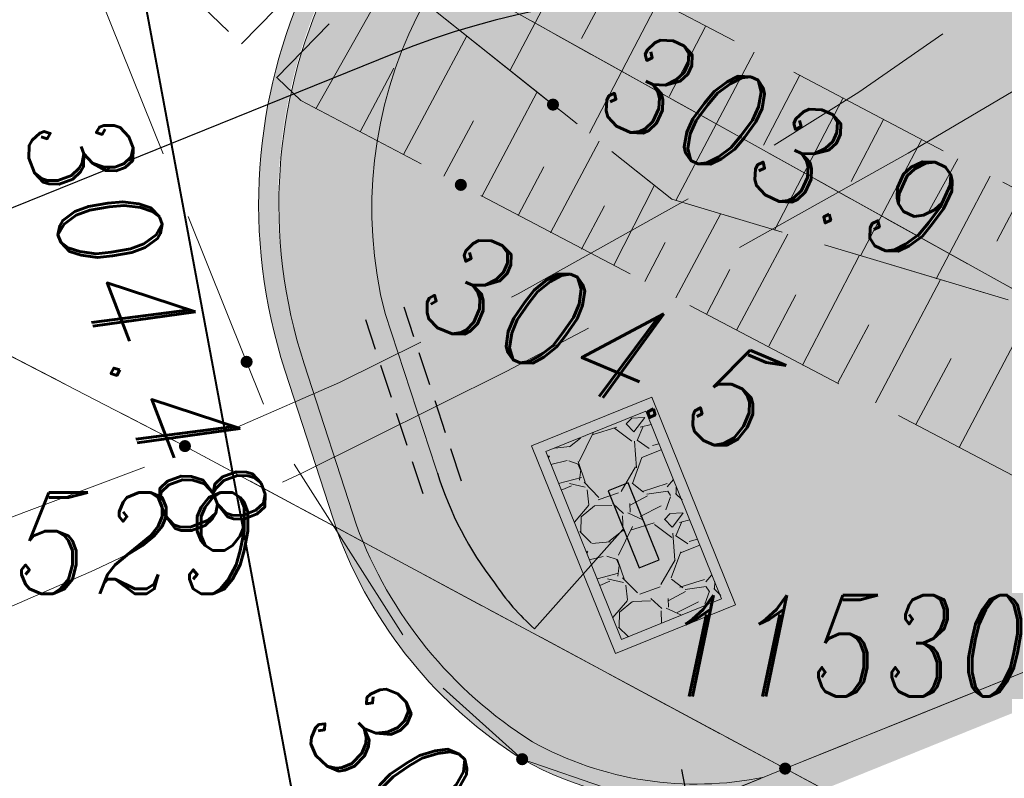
# Model space of a CAD drawing. Header units: metres. Extents: x 779 to 7046, y -512 to 9570.
# Tile 36 of 256: x 2208.79 to 2216.09, y -341.31 to -335.69. Entities that reach past the tile are written whole.
import ezdxf
from ezdxf import colors
from ezdxf.entities.mleader import LeaderData, LeaderLine
from ezdxf.math import Vec2, Vec3

# ---------------------------------------------------------------- set-up
doc = ezdxf.new("R2010")
doc.units = ezdxf.units.M
for name, pattern in [('0', [0]), ('0.5_0.5', [1, 0.5, -0.5]), ('1.5_0.5', [2, 1.5, -0.5]), ('CENTER2', [1.125, 0.75, -0.125, 0.125, -0.125]), ('CIĄGłA', [0]), ('DASH', [0.75, 0.5, -0.25]), ('DASHEDX2', [38.099999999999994, 25.4, -12.7]), ('HIDDEN', [0.375, 0.25, -0.125]), ('HIDDEN2', [4.762499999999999, 3.175, -1.5875]), ('mz1.25_0.5', [1.75, 1.25, -0.5])]:
    doc.linetypes.add(name, pattern=pattern)
for name, color, linetype, lineweight in [('000 Inne (niezydentyfikowane)', 7, 'Continuous', 0), ('203-punkt graniczny', 7, 'Continuous', 0), ('203-punkt graniczny-Atr103', 7, 'Continuous', 0), ('217-kontur klasyfikacyjny', 7, 'Continuous', 0), ('218-kontur użytku gruntowego', 7, 'Continuous', 0), ('219-działka ewidencyjna', 7, 'Continuous', 0), ('_a_obiekty', 250, 'Continuous', 30), ('AGP1_granica_opracow', 7, 'Continuous', 15), ('AGP1_HATCH', 7, 'Continuous', 5), ('AGP1_KRAWEZNIKI', 250, 'Continuous', 20), ('AGP1_KRAWEZNIKI GRUBOŚCI', 7, 'Continuous', 9), ('AGP1_OPISY', 7, 'Continuous', 13), ('jezdnia (powierzchnia)', 7, 'Continuous', 0), ('MPZP', 7, 'Continuous', 0), ('RTPW01', 253, 'Continuous', 0), ('RTPW02', 7, 'Continuous', 0), ('skarpa nieumocniona (powierzchnia)', 7, 'Continuous', 0)]:
    doc.layers.add(name, color=color, linetype=linetype, lineweight=lineweight)
for name, color, linetype in [('IE_kable ziemne', 240, 'Continuous'), ('SYTUACJA - znaki_czytnik_kart', 7, 'Continuous'), ('ZP_Robocza', 6, 'Continuous')]:
    doc.layers.add(name, color=color, linetype=linetype)
doc.styles.add('ARIAL', font='arial.ttf')
doc.styles.get("Standard").update_dxf_attribs({"font": 'arial.ttf'})
doc.styles.add('Style-ITALIC_1250', font='ITALIC_1250.shx')

# ---------------------------------------------------------------- blocks, each defined once
blk = doc.blocks.new('203')
at = {"linetype": 'Continuous', "lineweight": -2, "ltscale": 10}
h = blk.add_hatch(color=0, dxfattribs=at)
edge = h.paths.add_edge_path()
edge.add_arc((0, 0), 0.45, 0, 360)
blk = doc.blocks.new('RTPW01')
at = {"layer": 'RTPW01', "linetype": 'Continuous', "lineweight": 13, "true_color": 0x939598}
h = blk.add_hatch(color=252, dxfattribs=at)
edge = h.paths.add_edge_path()
edge.add_arc((0, 0), 0.045, 0, 360)
blk = doc.blocks.new('RTPW02')
at = {"layer": 'RTPW02', "linetype": 'Continuous', "lineweight": 13}
h = blk.add_hatch(color=7, dxfattribs=at)
edge = h.paths.add_edge_path()
edge.add_arc((0, 0), 0.045, 0, 360)
blk = doc.blocks.new('PZT MDCP podkład')
at = {"layer": '000 Inne (niezydentyfikowane)', "color": 252, "linetype": 'Continuous', "lineweight": 13, "true_color": 0x939598, "flags": 128}
for points in [[(2144.476406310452, 33.27646074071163), (2145.23640631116, 34.0564607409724)], [(2146.916406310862, 33.93646074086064), (2146.466406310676, 33.07646074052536)], [(2145.026406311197, 32.79646074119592), (2145.586406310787, 33.78646074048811)], [(2147.23640631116, 33.76646074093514), (2146.996406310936, 33.31646074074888)], [(2147.566406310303, 33.59646074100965), (2147.056406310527, 32.61646074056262)], [(2144.73640631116, 33.02646074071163), (2145.126406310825, 33.42646074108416)], [(2147.916406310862, 33.40646074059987), (2147.646406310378, 32.8864607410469)], [(2145.676406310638, 32.4564607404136), (2146.146406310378, 33.33646074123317)], [(2148.276406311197, 33.21646074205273), (2147.696406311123, 32.11646074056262)], [(2145.35640631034, 32.62646074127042), (2145.60640631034, 33.09646074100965)], [(2148.616406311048, 33.04646074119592), (2148.346406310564, 32.52646074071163)], [(2146.256406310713, 32.14646074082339), (2146.666406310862, 32.91646074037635)], [(2148.936406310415, 32.87646074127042), (2148.426406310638, 31.89646074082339)], [(2145.976406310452, 32.29646074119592), (2146.196406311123, 32.7064607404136)], [(2149.23640631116, 32.71646074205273), (2148.996406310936, 32.25646074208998)], [(2149.516406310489, 32.56646074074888), (2149.066406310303, 31.7064607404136)], [(2146.766406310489, 31.87646074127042), (2147.126406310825, 32.5564607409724)], [(2149.786406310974, 32.42646074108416), (2149.566406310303, 32.02646074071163)], [(2146.526406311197, 32.00646074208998), (2146.716406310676, 32.36646074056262)], [(2150.026406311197, 32.29646074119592), (2149.626406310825, 31.53646074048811)], [(2147.23640631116, 31.6364607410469), (2147.536406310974, 32.22646074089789)], [(2150.266406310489, 32.17646074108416), (2150.076406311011, 31.81646074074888)], [(2146.996406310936, 31.75646074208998), (2147.166406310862, 32.07646074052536)], [(2147.696406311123, 31.39646074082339), (2148.026406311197, 32.01646074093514)], [(2148.146406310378, 31.15646074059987), (2148.526406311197, 31.86646074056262)], [(2147.466406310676, 31.51646074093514), (2147.616406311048, 31.8064607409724)], [(2148.636406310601, 30.89646074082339), (2149.056406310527, 31.7064607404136)], [(2147.926406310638, 31.27646074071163), (2148.096406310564, 31.60646074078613)], [(2149.176406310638, 30.61646074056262), (2149.656406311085, 31.52646074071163)], [(2148.386406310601, 31.03646074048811), (2148.586406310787, 31.41646074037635)], [(2149.79640631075, 30.28646074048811), (2150.346406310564, 31.32646074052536)], [(2148.896406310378, 30.76646074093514), (2149.126406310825, 31.19646074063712)], [(2149.476406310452, 30.4564607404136), (2149.73640631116, 30.94646074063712)]]:
    blk.add_lwpolyline(points, dxfattribs=at)
at = {"layer": '217-kontur klasyfikacyjny', "color": 252, "linetype": '1.5_0.5', "lineweight": 13, "true_color": 0x939598, "flags": 128}
blk.add_lwpolyline([(2141.556406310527, 36.26646074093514), (2153.186406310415, 29.79646074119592)], dxfattribs=at)
at = {"layer": '218-kontur użytku gruntowego', "color": 252, "linetype": '0.5_0.5', "lineweight": 13, "true_color": 0x939598, "flags": 128}
for points in [[(2153.186406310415, 29.79646074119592), (2141.556406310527, 36.26646074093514)], [(2141.556406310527, 36.26646074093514), (2153.186406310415, 29.79646074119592)], [(2139.136406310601, 32.83646074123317), (2144.056406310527, 30.29646074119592)], [(2144.056406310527, 30.29646074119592), (2139.136406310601, 32.83646074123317)], [(2144.056406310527, 30.29646074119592), (2148.506406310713, 27.90646074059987)], [(2148.506406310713, 27.90646074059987), (2144.056406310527, 30.29646074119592)], [(2153.186406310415, 29.79646074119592), (2148.506406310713, 27.90646074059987)], [(2148.506406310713, 27.90646074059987), (2153.186406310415, 29.79646074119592)], [(2133.026406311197, 21.65646074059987), (2148.506406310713, 27.90646074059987)], [(2148.506406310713, 27.90646074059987), (2133.026406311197, 21.65646074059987)], [(2148.506406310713, 27.90646074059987), (2159.526406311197, 22.01646074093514)], [(2159.526406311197, 22.01646074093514), (2148.506406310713, 27.90646074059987)]]:
    blk.add_lwpolyline(points, dxfattribs=at)
at = {"layer": '219-działka ewidencyjna', "color": 252, "linetype": 'Continuous', "lineweight": 13, "true_color": 0x939598, "flags": 128}
for points in [[(2141.556406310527, 36.26646074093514), (2153.186406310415, 29.79646074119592)], [(2139.136406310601, 32.83646074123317), (2144.056406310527, 30.29646074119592)], [(2144.056406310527, 30.29646074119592), (2148.506406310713, 27.90646074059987)], [(2148.506406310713, 27.90646074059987), (2153.186406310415, 29.79646074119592)], [(2133.026406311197, 21.65646074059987), (2148.506406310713, 27.90646074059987)], [(2159.526406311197, 22.01646074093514), (2148.506406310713, 27.90646074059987)]]:
    blk.add_lwpolyline(points, dxfattribs=at)
at = {"layer": 'jezdnia (powierzchnia)', "color": 252, "linetype": '1.5_0.5', "lineweight": 13, "true_color": 0x939598, "flags": 128}
blk.add_lwpolyline([(2222.326157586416, 18.11695764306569), (2221.202736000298, 22.08333797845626), (2205.386406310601, 20.09646074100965), (2204.446406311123, 20.59646074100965), (2203.096406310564, 26.22646074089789), (2196.866406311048, 25.28646074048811), (2195.626406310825, 20.02646074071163), (2193.79640631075, 18.82646074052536), (2188.866406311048, 17.98646074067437), (2181.466406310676, 17.5564607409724), (2178.60640631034, 17.87646074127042), (2176.756406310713, 18.4564607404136), (2173.726406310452, 19.86646074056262), (2171.816406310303, 21.16646074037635), (2167.276406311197, 24.5564607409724), (2161.216406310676, 26.82646074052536), (2157.676406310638, 27.8064607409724), (2155.096406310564, 28.10646074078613), (2148.54640631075, 27.61646074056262), (2147.48640631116, 27.65646074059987), (2146.556406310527, 27.97646074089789), (2145.85640631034, 28.60646074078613), (2144.73640631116, 30.36646074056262), (2142.996406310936, 34.69646074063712), (2142.366406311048, 36.39646074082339), (2134.766406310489, 38.98646074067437), (2135.116406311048, 38.06646074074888), (2135.536406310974, 36.91646074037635), (2136.706406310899, 31.2064607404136), (2136.73640631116, 29.67646074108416), (2136.306406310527, 26.97646074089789), (2135.846406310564, 25.41646074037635), (2133.726406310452, 22.48646074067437), (2132.306406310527, 21.32646074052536), (2131.48640631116, 20.7064607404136), (2127.04640631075, 18.56646074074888), (2125.056406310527, 17.66646074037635), (2127.506406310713, 10.91646074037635), (2129.216406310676, 11.49646074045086), (2130.676406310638, 11.48646074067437), (2132.096406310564, 11.14646074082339), (2133.716406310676, 10.47646074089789), (2146.306406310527, 15.7064607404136), (2146.29640631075, 16.14646074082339), (2146.506406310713, 16.78646074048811), (2146.996406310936, 17.56646074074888), (2147.256406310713, 17.8064607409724), (2147.826406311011, 18.18646074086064), (2148.396406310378, 18.40646074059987), (2149.006406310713, 18.51646074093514), (2149.656406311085, 18.53646074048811), (2150.306406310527, 18.40646074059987), (2150.866406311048, 18.18646074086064), (2152.256406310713, 17.27646074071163), (2152.966406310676, 16.61646074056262), (2160.196406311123, 19.5564607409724), (2160.416406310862, 20.02646074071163), (2161.966406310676, 20.22646074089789), (2164.176406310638, 19.73646074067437), (2166.85640631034, 18.8064607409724), (2176.416406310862, 14.62646074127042), (2183.04640631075, 13.98646074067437), (2201.016406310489, 15.82646074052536), (2205.616406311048, 16.27646074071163), (2221.196406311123, 17.98646074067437), (2222.326157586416, 18.11695764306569)], close=True, dxfattribs=at)
at = {"layer": 'MPZP', "color": 252, "linetype": 'Continuous', "lineweight": 40, "true_color": 0x939598, "flags": 128}
blk.add_lwpolyline([(2125.101502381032, 133.7545044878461), (2146.578038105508, 18.45540025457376), (2153.73655266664, -8.652922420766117)], dxfattribs=at)
at = {"layer": 'skarpa nieumocniona (powierzchnia)', "color": 252, "linetype": 'mz1.25_0.5', "lineweight": 13, "true_color": 0x939598, "flags": 128}
for points in [[(2164.026406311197, 26.5564607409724), (2165.006406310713, 26.93646074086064), (2158.226406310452, 30.32646074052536), (2151.04640631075, 31.76646074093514), (2146.516406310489, 34.14646074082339), (2143.906406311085, 36.74646074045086), (2143.076406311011, 35.77646074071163), (2147.666406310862, 32.12646074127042), (2152.98640631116, 30.53646074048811), (2159.576406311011, 28.92646074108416), (2164.026406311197, 26.5564607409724)], [(2164.026406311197, 26.5564607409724), (2165.006406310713, 26.93646074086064), (2158.226406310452, 30.32646074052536), (2151.04640631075, 31.76646074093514), (2146.516406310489, 34.14646074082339), (2143.906406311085, 36.74646074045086), (2143.076406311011, 35.77646074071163), (2147.666406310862, 32.12646074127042), (2152.98640631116, 30.53646074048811), (2159.576406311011, 28.92646074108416), (2164.026406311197, 26.5564607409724)], [(2143.076406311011, 35.77646074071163), (2142.996406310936, 34.69646074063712), (2144.916406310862, 32.85646074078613), (2150.426406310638, 29.9564607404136), (2158.136406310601, 28.53646074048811), (2164.456406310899, 26.01646074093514), (2164.026406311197, 26.5564607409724), (2159.576406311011, 28.92646074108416), (2152.98640631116, 30.53646074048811), (2147.666406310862, 32.12646074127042), (2143.076406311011, 35.77646074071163)], [(2143.076406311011, 35.77646074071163), (2142.996406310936, 34.69646074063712), (2144.916406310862, 32.85646074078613), (2150.426406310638, 29.9564607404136), (2158.136406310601, 28.53646074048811), (2164.456406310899, 26.01646074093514), (2164.026406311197, 26.5564607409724), (2159.576406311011, 28.92646074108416), (2152.98640631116, 30.53646074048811), (2147.666406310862, 32.12646074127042), (2143.076406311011, 35.77646074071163)]]:
    blk.add_lwpolyline(points, close=True, dxfattribs=at)
at = {"layer": '203-punkt graniczny', "color": 252, "linetype": 'Continuous', "lineweight": 13, "true_color": 0x939598, "xscale": 0.1, "yscale": 0.1, "zscale": 0.1}
for p in [(2144.056406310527, 30.29646074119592), (2148.506406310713, 27.90646074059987)]:
    blk.add_blockref('203', p, dxfattribs=at)
at = {"layer": 'RTPW01', "color": 252, "linetype": 'Continuous', "lineweight": 13, "true_color": 0x939598}
for p in [(2146.785154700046, 32.82723816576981), (2146.10192067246, 32.23250581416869)]:
    blk.add_blockref('RTPW01', p, dxfattribs=at)
at = {"layer": 'RTPW02', "color": 252, "linetype": 'Continuous', "lineweight": 13, "true_color": 0x939598}
for p in [(2144.51359209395, 30.92093519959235), (2146.556406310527, 27.97646074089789)]:
    blk.add_blockref('RTPW02', p, dxfattribs=at)
at = {"layer": '203-punkt graniczny-Atr103', "color": 252, "lineweight": 13, "true_color": 0x939598, "char_height": 0.75, "attachment_point": 7, "line_spacing_factor": 0.6}
for s, insert in [('\\FITALIC_1250;\\H1x;\\W0.9;11529', (2141.572798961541, 29.20224738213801)), ('\\FITALIC_1250;\\H1x;\\W0.9;11530', (2147.594990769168, 28.44216936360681))]:
    blk.add_mtext(s, dxfattribs=dict(at, insert=insert))
at = {"layer": 'RTPW01', "color": 252, "linetype": 'Continuous', "lineweight": 13, "true_color": 0x939598, "style": 'Style-ITALIC_1250', "width": 0.9}
for s, height, rotation, p in [('303.9', 0.7499999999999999, 335.134505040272, (2147.071438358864, 32.75374657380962)), ('304.5', 0.75, 337.0650181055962, (2145.743447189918, 31.25143520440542))]:
    blk.add_text(s, height=height, rotation=rotation, dxfattribs=at).set_placement(p)
at = {"layer": 'RTPW02', "color": 252, "linetype": 'Continuous', "lineweight": 13, "true_color": 0x939598, "style": 'Style-ITALIC_1250', "width": 0.9}
for s, height, rotation, p in [('304.48', 0.7500000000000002, 290.89899, (2142.826201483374, 32.61884918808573)), ('304.53', 0.75, 315.63027, (2144.882531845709, 28.14619702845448))]:
    blk.add_text(s, height=height, rotation=rotation, dxfattribs=at).set_placement(p)
blk = doc.blocks.new('znak wjazd-wyjazd')
at = {"layer": 'AGP1_HATCH', "true_color": 0x939598}
h = blk.add_hatch(dxfattribs=at)
h.set_pattern_fill('GRAVEL', color=252, scale=0.03, angle=28.27177332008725)
h.set_pattern_definition([(256.2845608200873, (-3071872.688159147, -8005853.467495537), (-2.120491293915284, -8.927311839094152), [0.102516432, -10.1491450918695]), (213.2415143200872, (-3071872.71246583, -8005853.567088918), (7.692294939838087, 5.002197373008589), [0.1759214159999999, -17.41621466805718]), (160.7822204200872, (-3071872.859600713, -8005853.663523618), (10.68118740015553, -3.772871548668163), [0.124044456, -12.28041683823]), (295.5454623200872, (-3071873.031099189, -8005853.972059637), (-6.547391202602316, 13.78295731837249), [0.1602013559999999, -15.8599312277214]), (321.1054275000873, (-3071872.962016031, -8005854.116600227), (-7.686603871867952, 6.248596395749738), [0.1570901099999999, -15.5519423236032]), (25.54546232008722, (-3071872.839752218, -8005854.215235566), (-13.78295731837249, -6.547391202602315), [0.1602013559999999, -15.8599312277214]), (65.96601379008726, (-3071872.695211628, -8005854.146152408), (-5.1150748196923, -11.40303668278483), [0.211858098, -20.9739345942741]), (100.5271016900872, (-3071872.608926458, -8005853.952661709), (-3.24263068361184, 17.29070843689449), [0.200015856, -19.8015769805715]), (149.7013389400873, (-3071872.645469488, -8005853.756012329), (-10.06083341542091, 5.836924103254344), [0.1607438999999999, -15.9136637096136]), (203.5081316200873, (-3071872.784257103, -8005853.674915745), (7.743042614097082, 3.299069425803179), [0.1835139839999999, -8.992181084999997]), (250.6692111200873, (-3071872.952539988, -8005853.748115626), (-4.083048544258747, -11.71321367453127), [0.237323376, -23.4950317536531]), (167.0858481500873, (-3071872.363099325, -8005853.621455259), (-6.863259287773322, 1.500137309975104), [0.08100136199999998, -8.0191697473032]), (199.7410077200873, (-3071872.442052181, -8005853.603352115), (9.44617052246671, 3.349817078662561), [0.1541045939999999, -15.25639169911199]), (253.2717733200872, (-3071872.587100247, -8005853.655403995), (0.3609246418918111, -0.6711016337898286), [0.1077628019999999, -0.9698679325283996]), (231.4703638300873, (-3071872.677388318, -8005853.600136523), (2.633658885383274, 3.146826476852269), [0.05803239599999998, -5.745186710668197]), (320.0731828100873, (-3071872.713537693, -8005853.645534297), (-1.753875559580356, 1.652380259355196), [0.082069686, -4.021425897]), (59.23552985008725, (-3071872.650601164, -8005853.698207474), (1.291455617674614, 2.424977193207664), [0.1332958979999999, -4.309889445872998]), (189.8368245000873, (-3071872.582419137, -8005853.583669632), (1.703127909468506, 0.05074765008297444), [0.09638614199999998, -2.3132694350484]), (44.66131365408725, (-3071873.102776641, -8005853.854870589), (5.628242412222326, 5.622551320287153), [0.1350264, -13.3676480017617]), (98.61794926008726, (-3071873.006735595, -8005853.759958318), (1.285764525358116, -8.825816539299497), [0.113279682, -11.21466470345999]), (321.4703638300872, (-3071872.654604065, -8005853.449449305), (-3.146826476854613, 2.633658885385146), [0.11606403, -5.687155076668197]), (11.88223299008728, (-3071872.563808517, -8005853.521748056), (-7.793790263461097, -1.595941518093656), [0.1350263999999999, -13.36764800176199]), (7.71572810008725, (-3071872.879003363, -8005854.270953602), (-4.077357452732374, -0.4624199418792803), [0.1302105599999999, -6.380320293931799]), (323.0469139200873, (-3071872.749971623, -8005854.253471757), (-7.325679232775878, 5.577494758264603), [0.109101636, -10.801078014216]), (95.07318281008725, (-3071872.286968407, -8005854.116941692), (-0.4624199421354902, 4.077357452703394), [0.11606403, -5.687155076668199]), (45.62579796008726, (-3071872.297231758, -8005854.001331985), (-7.280622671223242, -7.376426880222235), [0.127734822, -12.64571279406]), (97.71572810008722, (-3071872.615808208, -8005854.293794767), (0.4624199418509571, -4.077357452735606), [0.06510527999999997, -6.4454255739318]), (129.5817057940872, (-3071872.327234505, -8005854.138597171), (-2.114800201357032, 2.323481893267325), [0.03885437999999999, -3.8465984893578]), (194.2355298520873, (-3071872.351991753, -8005854.108651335), (2.374229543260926, 0.4116722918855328), [0.15709011, -2.9847163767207]), (214.2807792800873, (-3071872.504258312, -8005854.147281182), (6.350091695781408, 4.280348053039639), [0.1455800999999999, -14.4124094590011]), (331.9618408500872, (-3071872.618117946, -8005853.758606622), (-1.392950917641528, 0.9812786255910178), [0.109897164, -2.637532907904]), (21.42899991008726, (-3071872.521118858, -8005853.810264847), (12.13057705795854, 4.793515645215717), [0.191867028, -18.99480271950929]), (89.21716922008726, (-3071872.342515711, -8005853.740166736), (-0.1579340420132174, -6.141410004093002), [0.07845247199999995, -7.766817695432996]), (118.2717733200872, (-3071872.341443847, -8005853.661721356), (-1.032026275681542, 0.3101769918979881), [0.04571999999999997, -0.7162799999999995]), (148.5282104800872, (-3071872.528508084, -8005854.134366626), (5.210879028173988, -3.254012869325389), [0.105860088, -10.48018223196]), (76.28456082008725, (-3071872.618796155, -8005854.079099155), (2.12049129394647, 8.927311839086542), [0.205032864, -10.0466286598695]), (28.27177332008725, (-3071872.57018279, -8005853.879912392), (0.3101769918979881, 1.032026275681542), [0.19812, -0.5638799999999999]), (353.5766198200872, (-3071872.395696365, -8005853.786071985), (9.237488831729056, -1.088465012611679), [0.1204828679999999, -11.92779501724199]), (282.3263774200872, (-3071872.275969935, -8005853.799550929), (0.7725969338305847, -3.045331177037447), [0.110948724, -5.4364950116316]), (235.9177486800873, (-3071872.25228455, -8005853.907942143), (-9.141684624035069, -13.56858453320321), [0.1806435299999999, -17.88373932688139]), (203.6978520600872, (-3071872.353514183, -8005854.057557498), (-9.085245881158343, -4.02091871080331), [0.1911088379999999, -18.91975393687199])])
h.paths.add_polyline_path([(1879.636404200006, 131.4881996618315), (1880.340974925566, 131.8671242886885), (1879.630498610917, 133.1881807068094), (1878.925921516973, 132.8092778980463)])
at = {"layer": 'AGP1_KRAWEZNIKI GRUBOŚCI'}
for points in [[(1879.603841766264, 131.3798515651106), (1880.449324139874, 131.8345597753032), (1879.663057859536, 133.2965397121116), (1878.817575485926, 132.8418315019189)], [(1879.636406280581, 131.4882007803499), (1880.340974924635, 131.8671242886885), (1879.630493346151, 133.1881904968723), (1878.925924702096, 132.8092669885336)]]:
    blk.add_lwpolyline(points, close=True, dxfattribs=at)
at = {"layer": 'SYTUACJA - znaki_czytnik_kart'}
blk.add_lwpolyline([(1879.708641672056, 132.029484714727), (1879.849555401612, 132.105269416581), (1879.558257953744, 132.6469065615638), (1879.417344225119, 132.5711218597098)], close=True, dxfattribs=at)
blk = doc.blocks.new('Zbiornik LPG 20m3')
at = {"layer": '_a_obiekty', "color": 251, "linetype": 'DASH', "lineweight": 5, "ltscale": 4, "true_color": 0x636466}
blk.add_lwpolyline([(2696.092133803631, 576.3192574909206), (2700.982895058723, 570.9863267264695, -0.414213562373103), (2699.149688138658, 528.599543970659), (2697.675688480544, 527.2477581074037, -0.4142135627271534), (2655.288905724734, 529.0809650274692), (2650.398144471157, 534.4138957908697, -0.4142135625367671), (2652.231351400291, 576.8006785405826), (2653.705351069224, 578.1524644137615, -0.4142135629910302), (2696.092133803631, 576.3192574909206)], format="xyb", dxfattribs=at)
blk = doc.blocks.new('A$Ce9aa0c45')
at = {"layer": 'AGP1_KRAWEZNIKI', "color": 18, "linetype": 'CIĄGłA', "true_color": 0x000000}
for points in [[(37.10630674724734, -90.36115638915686), (36.71798791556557, -89.16554112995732, -0.3910702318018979), (38.91209026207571, -84.4241154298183), (42.77437037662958, -83.11570349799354, 0.1401538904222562), (50.53937893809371, -77.51363044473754, 0.2004924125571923), (53.7059850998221, -66.08525389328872), (49.05487704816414, -42.28069640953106), (47.20102396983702, -36.20381254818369), (43.6093892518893, -26.16227435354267), (36.4900440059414, -8.105188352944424), (32.52997283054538, 1.938901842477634), (32.20097640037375, 2.773348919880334, 0.3592025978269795), (26.46685184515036, 5.947299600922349), (20.11669847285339, 4.764494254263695)], [(36.96572509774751, -90.41347082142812), (36.57524061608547, -89.21161941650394, -0.3918409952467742), (38.86396193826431, -84.2820462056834), (42.72482880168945, -82.97411303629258, 0.1401305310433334), (50.42149724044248, -77.42087315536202, 0.2004907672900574), (53.55716362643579, -66.1040200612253), (48.90766021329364, -42.30945736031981), (47.05755635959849, -36.24759498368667), (43.46984367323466, -26.21729281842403), (36.34322378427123, -8.14175584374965), (32.39490998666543, 1.87251363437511), (32.06143082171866, 2.718330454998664, 0.3665815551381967), (26.36128164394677, 5.775055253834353), (20.22739388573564, 4.632508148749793)]]:
    blk.add_lwpolyline(points, format="xyb", dxfattribs=at)
at = {"layer": 'IE_kable ziemne', "linetype": 'HIDDEN'}
for p, q in [((37.88490360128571, -90.03337017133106), (37.46038673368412, -88.7460009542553)), ((37.59999426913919, -90.12732054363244), (37.17547740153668, -88.83995132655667))]:
    blk.add_line(p, q, dxfattribs=at)
at = {"layer": 'IE_kable ziemne', "linetype": 'CIĄGłA', "lineweight": 5}
for p, q in [((37.74244893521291, -90.08034535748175), (37.3179320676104, -88.79297614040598)), ((39.080823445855, -90.39253024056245), (38.42557687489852, -91.1278752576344))]:
    blk.add_line(p, q, dxfattribs=at)
blk.add_lwpolyline([(37.3179320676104, -88.79297614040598, -0.3693120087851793), (39.15939053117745, -85.07941465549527), (43.00548531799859, -83.77648577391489, 0.1402589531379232), (51.08949312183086, -77.94649829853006, 0.1989448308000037), (54.41223309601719, -66.09314104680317)], format="xyb", dxfattribs=at)
at = {"layer": 'IE_kable ziemne'}
blk.add_lwpolyline([(37.70804431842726, -89.97601158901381, 0.09133354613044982), (38.1293649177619, -90.78743261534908, 0.06353470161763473), (38.42557687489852, -91.1278752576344)], format="xyb", dxfattribs=at)

msp = doc.modelspace()

# ---------------------------------------------------------------- hatches: boundary and pattern name
at = {"layer": 'AGP1_HATCH', "lineweight": 15, "transparency": 33554625}
h = msp.add_hatch(dxfattribs=at)
h.set_pattern_fill('GRASS', color=64, scale=0.02, angle=24.61092855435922)
h.set_pattern_definition([(114.6109285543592, (0, 0), (-0.4761730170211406, 0.1769837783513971), [0.09525, -0.6231704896]), (69.61092855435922, (0, 0), (-0.4761730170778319, 0.1769837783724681), [0.09525, -0.41275]), (159.6109285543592, (0, 0), (-0.1769837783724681, -0.4761730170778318), [0.09525, -0.41275])])
edge = h.paths.add_edge_path()
edge.add_line((2201.154967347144, -232.0600817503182), (2187.755434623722, -236.7641292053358))
edge.add_line((2187.755434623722, -236.7641292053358), (2189.333398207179, -245.2355974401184))
edge.add_line((2189.333398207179, -245.2355974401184), (2200.14854181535, -243.2210490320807))
edge.add_line((2200.14854181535, -243.2210490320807), (2200.648631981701, -243.1278945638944))
edge.add_arc((2201.590242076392, -248.1910823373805), 5.150000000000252, 21.517769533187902, 100.53504568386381, ccw=False)
edge.add_line((2206.381306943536, -246.3021150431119), (2206.675941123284, -247.0494077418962))
edge.add_line((2206.675941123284, -247.0494077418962), (2210.150932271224, -255.8631696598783))
edge.add_line((2210.150932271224, -255.8631696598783), (2213.734346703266, -264.9519299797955))
edge.add_line((2213.734346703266, -264.9519299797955), (2217.789719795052, -275.2377383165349))
edge.add_line((2217.789719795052, -275.2377383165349), (2215.443125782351, -266.9691888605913))
edge.add_line((2215.443125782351, -266.9691888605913), (2207.464967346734, -246.730081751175))
edge.add_line((2207.464967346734, -246.730081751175), (2201.154967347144, -232.0600817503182))
h.paths.add_polyline_path([(2193.681012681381, -336.4804229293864), (2194.272039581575, -339.7880334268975), (2190.669106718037, -340.4318305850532), (2190.078079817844, -337.1242200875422)], flags=16)
h.paths.add_polyline_path([(2174.949427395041, -253.2044456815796), (2174.180330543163, -249.0754639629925), (2176.736366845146, -248.5993563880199), (2177.505463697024, -252.7283381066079)], flags=16)
h.paths.add_polyline_path([(2213.207149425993, -340.3862229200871), (2212.585672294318, -338.8469483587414), (2213.47585517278, -338.4875398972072), (2214.097332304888, -340.0268144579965)], flags=16)
h.paths.add_polyline_path([(2215.03464500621, -268.2499296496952), (2214.425768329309, -266.705627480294), (2215.039774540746, -266.463544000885), (2215.648631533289, -268.007812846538)], flags=17)
edge = h.paths.add_edge_path()
edge.add_line((2222.135619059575, -341.0147282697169), (2223.664309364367, -341.1924829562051))
edge.add_line((2223.664309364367, -341.1924829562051), (2227.521241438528, -342.2896133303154))
edge.add_line((2227.521241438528, -342.2896133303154), (2233.30759322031, -344.4571081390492))
edge.add_line((2233.30759322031, -344.4571081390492), (2237.862081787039, -347.8579266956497))
edge.add_line((2237.862081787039, -347.8579266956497), (2239.04057596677, -348.6600431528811))
edge.add_line((2239.04057596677, -348.6600431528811), (2233.604967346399, -326.0100817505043))
edge.add_line((2233.604967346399, -326.0100817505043), (2228.174967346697, -303.9000817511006))
edge.add_line((2228.174967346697, -303.9000817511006), (2222.494967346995, -286.1300817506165))
edge.add_line((2222.494967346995, -286.1300817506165), (2217.354967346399, -271.820081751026))
edge.add_line((2217.354967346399, -271.820081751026), (2215.443125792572, -266.9691888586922))
edge.add_line((2215.443125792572, -266.9691888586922), (2217.789719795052, -275.2377383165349))
edge.add_line((2217.789719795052, -275.2377383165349), (2221.381354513, -285.2792765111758))
edge.add_line((2221.381354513, -285.2792765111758), (2223.235207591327, -291.3561603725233))
edge.add_line((2223.235207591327, -291.3561603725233), (2227.886315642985, -315.1607178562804))
edge.add_arc((2212.625452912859, -317.0850901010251), 15.38171446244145, -38.161251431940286, 7.186980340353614, ccw=False)
edge.add_arc((2211.040775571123, -315.8113433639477), 17.41473946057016, 289.8520854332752, 321.7651173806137, ccw=False)
edge.add_line((2216.954700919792, -332.1911674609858), (2213.092420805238, -333.4995793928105))
edge.add_arc((2214.562869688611, -337.0584070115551), 3.850645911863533, 112.4496068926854, 197.8855615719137)
edge.add_line((2210.898318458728, -338.2410050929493), (2211.273490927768, -339.4032630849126))
edge.add_arc((2213.414312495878, -338.7973709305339), 2.224909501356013, 195.8024955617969, 221.5125047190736)
edge.add_arc((2213.798153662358, -338.8711088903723), 2.482842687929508, 214.3488660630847, 282.103867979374)
edge.add_line((2214.318767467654, -341.2987557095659), (2219.144967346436, -339.3500817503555))
edge.add_line((2219.144967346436, -339.3500817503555), (2222.135619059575, -341.0147282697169))
edge = h.paths.add_edge_path()
edge.add_line((2182.306540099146, -273.0424983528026), (2181.362772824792, -273.2182917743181))
edge.add_line((2181.362772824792, -273.2182917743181), (2181.058796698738, -271.5863608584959))
edge.add_line((2181.058796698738, -271.5863608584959), (2182.002563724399, -271.410567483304))
edge.add_line((2182.002563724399, -271.410567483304), (2178.488554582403, -252.5452198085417))
edge.add_line((2178.488554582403, -252.5452198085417), (2177.505463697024, -252.7283381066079))
edge.add_line((2177.505463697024, -252.7283381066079), (2176.736366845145, -248.59935638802))
edge.add_line((2176.736366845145, -248.59935638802), (2177.719457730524, -248.4162380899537))
edge.add_line((2177.719457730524, -248.4162380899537), (2177.536339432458, -247.4331472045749))
edge.add_line((2177.536339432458, -247.4331472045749), (2178.51943001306, -247.250029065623))
edge.add_line((2178.51943001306, -247.250029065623), (2189.329496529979, -245.2363242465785))
edge.add_line((2189.329496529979, -245.2363242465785), (2187.755434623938, -236.7641292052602))
edge.add_line((2187.755434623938, -236.7641292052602), (2168.624967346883, -243.4800817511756))
edge.add_line((2168.624967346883, -243.4800817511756), (2167.594967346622, -243.8400817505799))
edge.add_line((2167.594967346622, -243.8400817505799), (2162.624967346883, -245.590081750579))
edge.add_line((2162.624967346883, -245.590081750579), (2166.544967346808, -265.8800817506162))
edge.add_line((2166.544967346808, -265.8800817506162), (2169.934967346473, -283.3600817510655))
edge.add_line((2169.934967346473, -283.3600817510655), (2178.194967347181, -325.9300817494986))
edge.add_line((2178.194967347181, -325.9300817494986), (2182.564967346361, -325.840081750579))
edge.add_line((2182.564967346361, -325.840081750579), (2182.574967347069, -329.0300817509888))
edge.add_line((2182.574967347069, -329.0300817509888), (2179.044967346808, -329.1100817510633))
edge.add_line((2179.044967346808, -329.1100817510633), (2179.734967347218, -331.250081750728))
edge.add_line((2179.734967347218, -331.250081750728), (2185.554967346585, -348.2400817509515))
edge.add_line((2185.554967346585, -348.2400817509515), (2190.114967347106, -350.9500817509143))
edge.add_line((2190.114967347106, -350.9500817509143), (2195.594967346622, -348.8500817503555))
edge.add_line((2195.594967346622, -348.8500817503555), (2198.506741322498, -347.6819364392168))
edge.add_arc((2192.412753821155, -339.7061430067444), 10.03742818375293, 307.3820107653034, 339.7887873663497)
edge.add_arc((2172.677213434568, -334.5321271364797), 30.40870538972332, 343.489729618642, 347.832820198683)
edge.add_arc((2184.653610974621, -337.3529042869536), 18.10831725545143, 348.5707290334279, 353.3645147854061)
edge.add_arc((2197.523160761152, -339.1296383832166), 5.127197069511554, 356.4695832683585, 372.8518979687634)
edge.add_line((2202.521912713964, -337.9891872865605), (2202.396891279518, -337.3637861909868))
edge.add_line((2202.396891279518, -337.3637861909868), (2201.307357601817, -334.8188249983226))
edge.add_arc((2194.587794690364, -338.2653090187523), 7.551872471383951, 27.15342393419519, 42.17043734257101)
edge.add_line((2200.18487314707, -333.1954480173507), (2197.756660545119, -330.7820975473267))
edge.add_arc((2203.597853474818, -324.846119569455), 8.327987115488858, 205.1135589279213, 225.461118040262, ccw=False)
edge.add_arc((2210.400793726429, -321.9094821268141), 15.73583882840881, 194.5838918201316, 204.2825258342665, ccw=False)
edge.add_line((2195.171963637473, -325.8717236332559), (2193.015057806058, -315.9314125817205))
edge.add_line((2193.015057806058, -315.9314125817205), (2192.171582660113, -311.3857333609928))
edge.add_line((2192.171582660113, -311.3857333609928), (2189.320316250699, -311.9164979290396))
edge.add_line((2189.320316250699, -311.9164979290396), (2188.259429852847, -306.214467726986))
edge.add_line((2188.259429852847, -306.214467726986), (2191.114979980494, -305.6824117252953))
edge.add_line((2191.114979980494, -305.6824117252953), (2190.753769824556, -303.3485737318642))
edge.add_arc((2197.626382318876, -302.8064078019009), 6.89396449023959, 137.4766232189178, 184.5106019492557, ccw=False)
edge.add_arc((2192.177018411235, -297.8088940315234), 0.5000000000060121, 317.4766233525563, 342.905017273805)
edge.add_arc((2191.651318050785, -297.6472178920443), 1.050000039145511, 342.9050182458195, 381.5320239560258)
edge.add_line((2192.628041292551, -297.2618456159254), (2185.882029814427, -298.5184117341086))
edge.add_line((2185.882029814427, -298.5184117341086), (2183.725063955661, -286.937683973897))
edge.add_line((2183.725063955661, -286.937683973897), (2184.855544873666, -286.7271130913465))
edge.add_line((2184.855544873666, -286.7271130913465), (2182.306540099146, -273.0424983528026))
h.paths.add_polyline_path([(2218.228263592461, -303.8554239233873), (2219.860196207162, -303.5514569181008), (2219.981088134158, -304.2002906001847), (2218.349155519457, -304.5042576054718)], flags=16)
edge = h.paths.add_edge_path(flags=17)
edge.add_arc((2219.786369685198, -319.8299711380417), 0.2381812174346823, 186.518316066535, 320.5346932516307)
edge.add_arc((2205.889024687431, -312.5111260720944), 15.94005228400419, 332.0535835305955, 352.5318419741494)
edge.add_arc((2192.079097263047, -311.8409427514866), 29.74143224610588, 354.7101361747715, 368.2707882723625)
edge.add_line((2221.511196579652, -307.5625877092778), (2220.642612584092, -303.1174729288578))
edge.add_arc((2219.030065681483, -303.6985035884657), 1.714031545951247, 19.81503534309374, 190.7787081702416)
edge.add_line((2217.346275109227, -304.0190553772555), (2217.674941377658, -305.8330865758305))
edge.add_line((2217.674941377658, -305.8330865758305), (2219.052156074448, -313.2062012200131))
edge.add_arc((2158.761025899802, -321.0608251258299), 60.8006208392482, 1.134495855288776, 7.422590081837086, ccw=False)
at = {"layer": 'AGP1_HATCH', "true_color": 0x636466, "transparency": 33554477}
h = msp.add_hatch(color=251, dxfattribs=at)
h.dxf.hatch_style = 1
edge = h.paths.add_edge_path()
edge.add_arc((2213.798152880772, -338.8711046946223), 2.632842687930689, 240.83171109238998, 270.2906532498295, ccw=False)
edge.add_arc((2214.307711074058, -338.3123928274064), 3.373472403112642, 200.4116660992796, 237.8982900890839, ccw=False)
edge.add_arc((2368.544108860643, -287.685559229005), 165.7037624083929, 197.780630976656, 198.2175828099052, ccw=False)
edge.add_arc((2214.562165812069, -337.0583290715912), 4.000000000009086, 112.30075385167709, 197.8898825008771, ccw=False)
edge.add_line((2213.044292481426, -333.357510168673), (2216.905159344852, -332.0495769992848))
edge.add_arc((2211.040775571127, -315.8113433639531), 17.26473946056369, 289.8570159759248, 321.7647974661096)
edge.add_arc((2212.625452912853, -317.0850901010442), 15.23171446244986, 321.8391110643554, 367.1869803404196)
edge.add_line((2227.737494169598, -315.1794840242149), (2223.087990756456, -291.3849213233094))
edge.add_line((2223.087990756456, -291.3849213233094), (2221.237886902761, -285.3230589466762))
edge.add_line((2221.237886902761, -285.3230589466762), (2217.650174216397, -275.2927567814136))
edge.add_line((2217.650174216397, -275.2927567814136), (2210.523554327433, -257.2172198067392))
edge.add_line((2210.523554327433, -257.2172198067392), (2206.575240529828, -247.2029503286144))
edge.add_line((2206.575240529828, -247.2029503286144), (2206.241761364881, -246.3571335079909))
edge.add_arc((2201.589566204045, -248.1923033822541), 5.001076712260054, 21.52794352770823, 100.541275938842)
edge.add_line((2200.674650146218, -243.275627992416), (2200.541612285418, -243.3004086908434))
edge.add_line((2200.541612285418, -243.3004086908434), (2178.546908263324, -247.3973185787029))
edge.add_line((2178.546908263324, -247.3973185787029), (2187.812637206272, -297.1416013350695))
edge.add_line((2187.812637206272, -297.1416013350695), (2191.515679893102, -296.4518429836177))
edge.add_arc((2191.647852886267, -297.6476642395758), 1.203103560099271, -19.961937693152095, 96.3072469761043, ccw=False)
edge.add_arc((2192.308942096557, -297.8870733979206), 0.4999999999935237, 317.2270974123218, 339.9615464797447, ccw=False)
edge.add_arc((2197.626382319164, -302.8064078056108), 6.743964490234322, 137.2270973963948, 184.4631622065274)
edge.add_line((2190.902868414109, -303.3312104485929), (2191.261298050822, -305.6470830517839))
edge.add_line((2191.261298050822, -305.6470830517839), (2192.318950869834, -311.3577512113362))
edge.add_line((2192.318950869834, -311.3577512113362), (2193.162126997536, -315.9018189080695))
edge.add_line((2193.162126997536, -315.9018189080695), (2195.317900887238, -325.8369132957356))
edge.add_arc((2210.400793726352, -321.9094821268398), 15.58583882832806, 194.5951329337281, 204.2785181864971)
edge.add_arc((2203.597853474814, -324.8461195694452), 8.177987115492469, 205.1211640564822, 225.4637220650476)
edge.add_line((2197.862134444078, -330.675442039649), (2200.293390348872, -333.0918171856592))
edge.add_arc((2194.587794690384, -338.2653090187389), 7.70187247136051, 27.114490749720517, 42.19985456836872, ccw=False)
edge.add_line((2201.44321261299, -334.7550263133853), (2202.534785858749, -337.3047515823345))
edge.add_arc((2196.294933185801, -339.1341975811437), 6.502509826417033, -2.9609049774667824, 16.340470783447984, ccw=False)
edge.add_arc((2184.658865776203, -337.3537236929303), 18.25300297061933, 344.7003824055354, 353.34182273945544, ccw=False)
edge.add_line((2202.264967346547, -342.1700817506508), (2201.97496734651, -343.2200817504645))
edge.add_arc((2192.412753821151, -339.7061430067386), 10.18742818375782, 310.1754082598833, 339.82254230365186, ccw=False)
edge.add_line((2198.984967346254, -347.4900817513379), (2198.506741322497, -347.6819364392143))
edge.add_arc((2192.412753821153, -339.7061430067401), 10.03742818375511, 307.3820107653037, 339.7887873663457)
edge.add_arc((2172.677213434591, -334.532127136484), 30.40870538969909, 343.4897296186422, 347.8328201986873)
edge.add_arc((2184.653610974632, -337.3529042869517), 18.10831725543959, 348.5707290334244, 353.3645147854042)
edge.add_arc((2196.211605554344, -339.143093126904), 6.436124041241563, 357.3081371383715, 376.048817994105)
edge.add_line((2202.396891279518, -337.3637861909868), (2201.307357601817, -334.8188249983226))
edge.add_arc((2194.587794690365, -338.2653090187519), 7.551872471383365, 27.15342393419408, 42.17043734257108)
edge.add_line((2200.18487314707, -333.1954480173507), (2197.756660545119, -330.7820975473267))
edge.add_arc((2203.597853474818, -324.846119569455), 8.327987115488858, 205.1135589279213, 225.461118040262, ccw=False)
edge.add_arc((2210.400793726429, -321.9094821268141), 15.73583882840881, 194.5838918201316, 204.2825258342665, ccw=False)
edge.add_line((2195.171963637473, -325.8717236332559), (2193.015057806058, -315.9314125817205))
edge.add_line((2193.015057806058, -315.9314125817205), (2192.171582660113, -311.3857333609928))
edge.add_line((2192.171582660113, -311.3857333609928), (2189.321264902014, -311.9162187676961))
edge.add_line((2189.321264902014, -311.9162187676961), (2188.259390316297, -306.2142554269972))
edge.add_line((2188.259390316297, -306.2142554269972), (2191.114979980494, -305.6824117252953))
edge.add_line((2191.114979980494, -305.6824117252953), (2190.753769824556, -303.3485737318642))
edge.add_arc((2197.626382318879, -302.806407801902), 6.893964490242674, 137.4766232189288, 184.5106019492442, ccw=False)
edge.add_arc((2192.177018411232, -297.808894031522), 0.5000000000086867, 317.4766233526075, 342.9050172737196)
edge.add_arc((2191.651318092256, -297.6472178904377), 1.049999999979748, 342.9050174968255, 381.5320247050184)
edge.add_line((2192.628041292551, -297.2618456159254), (2185.88205571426, -298.5184068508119))
edge.add_line((2185.88205571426, -298.5184068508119), (2183.72506395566, -286.9376839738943))
edge.add_line((2183.72506395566, -286.9376839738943), (2184.855544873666, -286.7271130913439))
edge.add_line((2184.855544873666, -286.7271130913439), (2177.536339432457, -247.4331472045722))
edge.add_line((2177.536339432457, -247.4331472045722), (2178.519430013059, -247.2500290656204))
edge.add_line((2178.519430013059, -247.2500290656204), (2200.529099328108, -243.1501589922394))
edge.add_line((2200.529099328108, -243.1501589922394), (2200.64897745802, -243.1275829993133))
edge.add_arc((2201.589816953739, -248.191455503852), 5.150532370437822, 21.519896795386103, 100.52522516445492, ccw=False)
edge.add_line((2206.381306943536, -246.3021150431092), (2206.710303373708, -247.1365621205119))
edge.add_line((2206.710303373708, -247.1365621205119), (2210.670374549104, -257.180652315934))
edge.add_line((2210.670374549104, -257.180652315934), (2214.425768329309, -266.705627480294))
edge.add_line((2214.425768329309, -266.705627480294), (2215.039774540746, -266.463544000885))
edge.add_line((2215.039774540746, -266.463544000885), (2215.648720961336, -268.0077775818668))
edge.add_line((2215.648720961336, -268.0077775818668), (2215.034630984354, -268.2498940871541))
edge.add_line((2215.034630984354, -268.2498940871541), (2217.789719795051, -275.2377383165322))
edge.add_line((2217.789719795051, -275.2377383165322), (2221.381354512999, -285.2792765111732))
edge.add_line((2221.381354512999, -285.2792765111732), (2223.235207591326, -291.3561603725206))
edge.add_line((2223.235207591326, -291.3561603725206), (2227.886315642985, -315.1607178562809))
edge.add_arc((2212.625452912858, -317.0850901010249), 15.38171446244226, -38.161251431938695, 7.186980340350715, ccw=False)
edge.add_arc((2211.040775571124, -315.8113433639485), 17.41473946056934, 289.8520854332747, 321.76511738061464, ccw=False)
edge.add_line((2216.954700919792, -332.1911674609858), (2213.092420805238, -333.4995793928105))
edge.add_arc((2214.528808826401, -337.0426452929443), 3.823156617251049, 112.0680378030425, 198.2671306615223)
edge.add_line((2210.898318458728, -338.2410050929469), (2211.28663729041, -339.4366203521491))
edge.add_arc((2213.748107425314, -338.6216407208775), 2.592880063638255, 198.3194318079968, 219.5311920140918)
edge.add_arc((2213.798153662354, -338.8711088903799), 2.48284268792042, 214.3488660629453, 282.14863913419)
edge.add_line((2214.320664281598, -341.2983481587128), (2213.811508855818, -341.50391350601))
h = msp.add_hatch(color=251, dxfattribs=at)
h.dxf.hatch_style = 1
h.paths.add_polyline_path([(2182.002563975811, -271.410567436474), (2181.058796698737, -271.586360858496), (2181.362772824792, -273.2182917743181), (2182.306540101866, -273.0424983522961)])
h.paths.add_polyline_path([(2212.585672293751, -338.8469483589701), (2213.475855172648, -338.4875398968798), (2214.097332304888, -340.0268144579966), (2213.207149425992, -340.3862229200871)])

# ---------------------------------------------------------------- linework, layer by layer
at = {"color": 3, "linetype": 'HIDDEN2', "lineweight": 30}
msp.add_lwpolyline([(2241.937836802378, -344.3335020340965), (2229.257320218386, -338.1119381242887), (2225.396669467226, -335.9630356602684, 0.09835274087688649), (2223.171567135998, -335.2457717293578), (2221.178786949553, -335.0140531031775), (2214.393942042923, -335.5216216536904), (2214.03776296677, -335.5081809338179, 0.1057541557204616), (2211.565206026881, -335.9402705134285), (2196.744809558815, -341.9239576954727), (2193.404320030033, -343.2640950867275), (2185.51074479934, -346.2890053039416), (2183.967893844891, -340.0015976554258), (2181.820113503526, -330.1943814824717), (2177.872444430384, -310.9631674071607)], format="xyb", dxfattribs=at)
at = {"color": 18, "linetype": 'CIĄGłA', "lineweight": 5, "true_color": 0x000000}
msp.add_lwpolyline([(2212.585672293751, -338.8469483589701), (2213.475855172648, -338.4875398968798), (2214.097332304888, -340.0268144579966), (2213.207149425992, -340.3862229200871)], close=True, dxfattribs=at)
msp.add_lwpolyline([(2211.130743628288, -339.4493413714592), (2211.335079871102, -339.5590860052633)], dxfattribs=at)
at = {"color": 18, "linetype": 'CIĄGłA', "lineweight": 13, "true_color": 0x000000}
for points in [[(2214.309230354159, -341.3029755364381, -0.1796386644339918), (2212.591417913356, -341.0409661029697, -0.1647337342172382), (2211.28663729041, -339.4366203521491, -0.1647337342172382)], [(2213.811508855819, -341.5039135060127, -0.1292515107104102), (2212.514967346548, -341.1700817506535, -0.1650407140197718), (2211.14605564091, -339.4889347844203)]]:
    msp.add_lwpolyline(points, format="xyb", dxfattribs=at)
at = {"color": 5, "linetype": 'DASHEDX2', "lineweight": 13, "ltscale": 0.1}
msp.add_circle((2180.533391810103, -275.95318825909), 70, dxfattribs=at)
at = {"layer": '_a_obiekty', "color": 251, "linetype": 'DASH', "lineweight": 5, "ltscale": 3, "true_color": 0x636466, "elevation": 2.493476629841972e-09}
msp.add_lwpolyline([(2167.885394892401, -314.0297880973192), (2168.395531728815, -316.7746862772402, 0.414213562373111), (2203.372089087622, -340.7880249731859), (2203.961988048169, -340.6783927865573, 0.4142135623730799), (2227.975326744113, -305.7018354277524), (2227.465189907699, -302.9569372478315, 0.414213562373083), (2192.488632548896, -278.9435985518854), (2191.898733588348, -279.0532307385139, 0.4142135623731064)], format="xyb", close=True, dxfattribs=at)
at = {"layer": 'AGP1_granica_opracow', "color": 5, "linetype": 'CENTER2', "lineweight": 9, "ltscale": 5, "const_width": 0.5}
msp.add_lwpolyline([(2169.934967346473, -283.3600817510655), (2178.194967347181, -325.9300817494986), (2182.564967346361, -325.840081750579), (2182.574967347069, -329.0300817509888), (2179.044967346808, -329.1100817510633), (2179.734967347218, -331.250081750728), (2185.554967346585, -348.2400817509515), (2190.114967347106, -350.9500817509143), (2195.594967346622, -348.8500817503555), (2198.984967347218, -347.4900817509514), (2219.144967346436, -339.3500817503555), (2226.47496734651, -343.4300817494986), (2239.294967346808, -349.7200817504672), (2233.604967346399, -326.0100817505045), (2228.174967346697, -303.9000817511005), (2222.494967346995, -286.1300817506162), (2217.354967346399, -271.820081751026), (2211.454967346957, -256.8500817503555), (2207.464967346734, -246.730081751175)], dxfattribs=at)
at = {"layer": 'AGP1_KRAWEZNIKI', "color": 18, "linetype": 'CIĄGłA', "true_color": 0x000000}
for points in [[(2211.28663729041, -339.4366203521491), (2210.898318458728, -338.2410050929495, -0.3910702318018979), (2213.092420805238, -333.4995793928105), (2216.954700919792, -332.1911674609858, 0.1401538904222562), (2224.719709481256, -326.5890944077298, 0.2004924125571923), (2227.886315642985, -315.1607178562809), (2223.235207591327, -291.3561603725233), (2221.381354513, -285.2792765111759), (2217.789719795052, -275.2377383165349), (2210.670374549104, -257.1806523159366), (2206.710303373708, -247.1365621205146), (2206.381306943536, -246.3021150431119, 0.3592025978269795), (2200.647182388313, -243.1281643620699), (2194.297029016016, -244.3109697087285)], [(2211.14605564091, -339.4889347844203), (2210.755571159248, -338.2870833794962, -0.3918409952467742), (2213.044292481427, -333.3575101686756), (2216.905159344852, -332.0495769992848, 0.1401305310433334), (2224.601827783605, -326.4963371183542, 0.2004907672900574), (2227.737494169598, -315.1794840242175), (2223.087990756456, -291.384921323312), (2221.237886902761, -285.3230589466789), (2217.650174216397, -275.2927567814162), (2210.523554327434, -257.2172198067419), (2206.575240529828, -247.2029503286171), (2206.241761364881, -246.3571335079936, 0.3665815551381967), (2200.541612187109, -243.3004087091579), (2194.407724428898, -244.4429558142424)]]:
    msp.add_lwpolyline(points, format="xyb", dxfattribs=at)

# ---------------------------------------------------------------- block references
at = {"color": 18, "linetype": 'CIĄGłA', "lineweight": 5, "true_color": 0x000000}
msp.add_blockref('PZT MDCP podkład', (65.95856103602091, -369.1465424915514), dxfattribs=at)
at = {"color": 18, "linetype": '0', "lineweight": 5, "true_color": 0x000000, "rotation": 328.0046700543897}
msp.add_blockref('Zbiornik LPG 20m3', (-372.5102560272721, 643.0875192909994), dxfattribs=at)
at = {"color": 18, "linetype": 'CIĄGłA', "lineweight": 5, "true_color": 0x000000, "rotation": 353.7144606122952}
msp.add_blockref('znak wjazd-wyjazd', (330.5184033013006, -265.190793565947), dxfattribs=at)
at = {"layer": 'ZP_Robocza', "color": 3, "linetype": 'CIĄGłA'}
msp.add_blockref('A$Ce9aa0c45', (2174.180330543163, -249.0754639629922), dxfattribs=at)

# ---------------------------------------------------------------- leaders
at = {"layer": 'AGP1_OPISY'}
ml = msp.add_multileader_mtext('Standard', dxfattribs=at)
ml.set_content('ZNAK PODŚWIETLANY\\P"WJAZD/WYJAZD"', color=256, style='ARIAL')
ml.set_leader_properties()
ml.build(insert=Vec2(0, 0))
ml.multileader.update_dxf_attribs({"arrow_head_size": 1})
ctx = ml.context
ctx.base_point, ctx.char_height, ctx.arrow_head_size, ctx.landing_gap_size, ctx.plane_origin = Vec3(2217.142288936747, -357.2793364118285), 0.8, 1, 0.08, Vec3(2186.147716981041, -378.8997165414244)
ctx.text_align_type = 1
notes = []
notes.append((ctx, [(1, (1, 1, 0), (2216.842005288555, -357.2793364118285), (1, 0), 0.3002836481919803, [(0, [(2213.503966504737, -340.2663839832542)], 0, [])])]))
ctx.mtext.insert, ctx.mtext.width, ctx.mtext.defined_height, ctx.mtext.alignment, ctx.mtext.flow_direction = Vec3(2223.29241171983, -356.8725151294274), 22.31043766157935, 9.297092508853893, 2, 5
for ctx, leaders in notes:
    for number, flags, end, landing, length, lines in leaders:
        leader = LeaderData()
        leader.index, (leader.has_last_leader_line, leader.has_dogleg_vector, leader.attachment_direction) = number, flags
        leader.last_leader_point, leader.dogleg_vector, leader.dogleg_length = Vec3(end), Vec3(landing), length
        for number, points, colour, breaks in lines:
            line = LeaderLine()
            line.index, line.vertices, line.color, line.breaks = number, Vec3.list(points), colors.encode_raw_color(colour), breaks
            leader.lines.append(line)
        ctx.leaders.append(leader)

doc.saveas('drawing.dxf')
